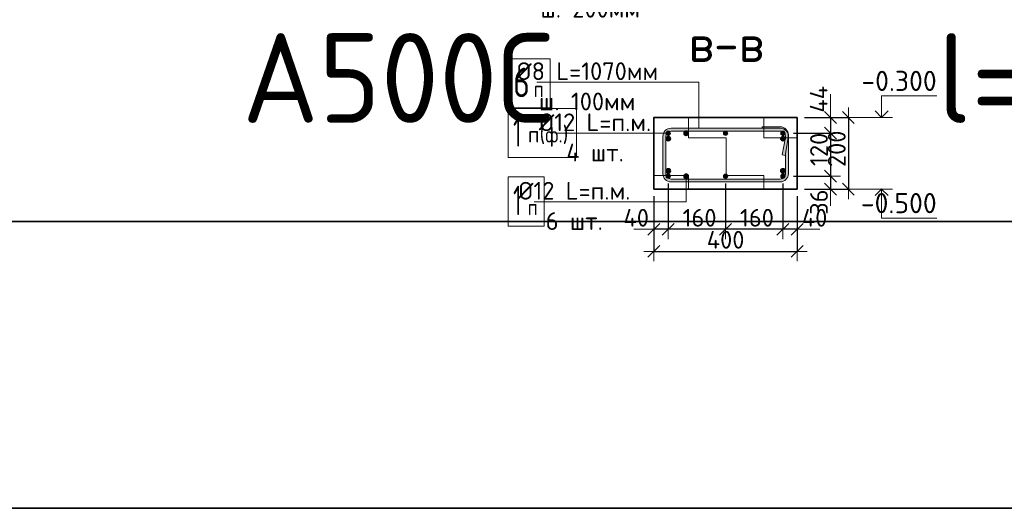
# Model space of a CAD drawing. Header units: metres. Extents: x -38 to 100, y -15 to 19.
# Tile 32 of 40: x 78.88 to 81.63, y 4.95 to 6.31. Entities that reach past the tile are written whole.
import ezdxf

# ---------------------------------------------------------------- set-up
doc = ezdxf.new("R2010")
doc.units = ezdxf.units.M
doc.header["$PDMODE"] = 65
doc.layers.add('XR$4$Размерная линия_ общее', color=7, linetype='Continuous', lineweight=13)
doc.layers.add('XR$4$Текст_ общее_1', color=7, linetype='Continuous', lineweight=13)
doc.styles.add('ISOCPEUR', font='txt')
doc.dimstyles.new('DIMSTYLE_26', dxfattribs={"dimtxt": 0.0495, "dimasz": 0.0555, "dimexe": 0, "dimexo": 0, "dimgap": 0.02475, "dimtad": 2, "dimdec": 0, "dimlfac": 1000, "dimrnd": 1, "dimzin": 12, "dimdsep": 46, "dimtxsty": 'ISOCPEUR', "dimblk1": 'ALL_ML_STRICH', "dimblk2": 'ALL_ML_STRICH', "dimsah": 1, "dimcen": 0, "dimclrd": 7, "dimclre": 256, "dimclrt": 7, "dimadec": 0, "dimazin": 0, "dimtfac": 1, "dimtdec": 0, "dimtix": 1, "dimtmove": 2, "dimatfit": 3, "dimfxl": 0, "dimtvp": 1.2, "dimtzin": 0, "dimlwd": 0, "dimlwe": -3, "dimarcsym": 0})
doc.dimstyles.new('DIMSTYLE_28', dxfattribs={"dimtxt": 0.0495, "dimasz": 0.0555, "dimexe": 0, "dimexo": 0, "dimgap": 0.02475, "dimtad": 2, "dimdec": 0, "dimlfac": 1000, "dimrnd": 1, "dimzin": 12, "dimdsep": 46, "dimtxsty": 'ISOCPEUR', "dimblk1": 'ALL_ML_STRICH', "dimblk2": 'ALL_ML_STRICH', "dimsah": 1, "dimcen": 0, "dimclrd": 7, "dimclre": 256, "dimclrt": 7, "dimadec": 0, "dimazin": 0, "dimtfac": 1, "dimtdec": 0, "dimtix": 1, "dimtmove": 2, "dimatfit": 3, "dimfxl": 0, "dimtzin": 0, "dimlwd": 0, "dimlwe": -3, "dimarcsym": 0})

# ---------------------------------------------------------------- blocks, each defined once
blk = doc.blocks.new('СЛОЖНЫЙ_ОБЪЕКТ_36')
at = {"color": 7, "linetype": 'Continuous', "lineweight": 13, "transparency": 33554687}
blk.add_line((81.3139, 5.8422), (81.2139, 5.8422), dxfattribs=at)
at = {"color": 7, "linetype": 'Continuous', "lineweight": 35, "transparency": 33554687}
blk.add_lwpolyline([(81.2658, 5.8241), (81.2839, 5.8422), (81.3021, 5.8241)], dxfattribs=at)
at = {"color": 7, "linetype": 'Continuous', "lineweight": 13, "transparency": 33554687}
blk.add_lwpolyline([(81.2839, 5.8422), (81.2839, 5.7612), (81.4374, 5.7612)], dxfattribs=at)
blk = doc.blocks.new('СЛОЖНЫЙ_ОБЪЕКТ_37')
at = {"color": 7, "linetype": 'Continuous', "lineweight": 13, "transparency": 33554687}
blk.add_line((81.3139, 6.0422), (81.2139, 6.0422), dxfattribs=at)
blk.add_lwpolyline([(81.2839, 6.0422), (81.2839, 6.1022), (81.4374, 6.1022)], dxfattribs=at)
at = {"color": 7, "linetype": 'Continuous', "lineweight": 35, "transparency": 33554687}
blk.add_lwpolyline([(81.2658, 6.0604), (81.2839, 6.0422), (81.3021, 6.0604)], dxfattribs=at)
blk = doc.blocks.new('СЛОЖНЫЙ_ОБЪЕКТ_56')
at = {"linetype": 'Continuous', "lineweight": 18, "true_color": 0xae9e9e, "transparency": 33554687}
blk.add_hatch(color=253, dxfattribs=at).paths.add_polyline_path([(81.0046, 6.0159), (81.0084, 6.0148), (81.0121, 6.0131), (81.0153, 6.0108), (81.0182, 6.008), (81.0205, 6.0047), (81.0222, 6.0011), (81.0232, 5.9972), (81.0237, 5.9922), (81.0217, 5.9983), (81.0195, 6.0022), (81.0167, 6.0056), (81.0132, 6.0084), (81.0093, 6.0105), (81.005, 6.0118), (81.0006, 6.0122), (80.9506, 6.0122), (80.9506, 6.0162), (81.0006, 6.0162)], flags=16)
h = blk.add_hatch(color=253, dxfattribs=at)
h.paths.add_polyline_path([(80.6966, 6.0122), (81.0006, 6.0122), (81.005, 6.0118), (81.0093, 6.0105), (81.0132, 6.0084), (81.0167, 6.0056), (81.0195, 6.0022), (81.0217, 5.9983), (81.023, 5.9941), (81.0236, 5.9897), (81.0232, 5.9852), (81.0236, 5.9872), (81.0236, 5.8852), (81.0232, 5.8812), (81.0222, 5.8774), (81.0205, 5.8737), (81.0182, 5.8704), (81.0153, 5.8676), (81.0121, 5.8653), (81.0084, 5.8636), (81.0046, 5.8626), (81.0006, 5.8622), (80.6966, 5.8622), (80.6926, 5.8626), (80.6887, 5.8636), (80.6851, 5.8653), (80.6818, 5.8676), (80.6789, 5.8704), (80.6766, 5.8737), (80.675, 5.8774), (80.6739, 5.8812), (80.6736, 5.8852), (80.6736, 5.9892), (80.6739, 5.9932), (80.675, 5.9971), (80.6766, 6.0007), (80.6789, 6.004), (80.6818, 6.0068), (80.6851, 6.0091), (80.6887, 6.0108), (80.6926, 6.0119)], flags=16)
h.paths.add_polyline_path([(80.6914, 5.8711), (80.694, 5.8704), (80.6966, 5.8702), (81.0006, 5.8702), (81.0032, 5.8704), (81.0057, 5.8711), (81.0081, 5.8722), (81.0102, 5.8737), (81.0121, 5.8756), (81.0136, 5.8777), (81.0147, 5.8801), (81.0153, 5.8826), (81.0156, 5.8852), (81.0156, 5.9418), (81.0145, 5.936), (81.0067, 5.9374), (81.0153, 5.9866), (81.0156, 5.9892), (81.0153, 5.9918), (81.0147, 5.9944), (81.0136, 5.9967), (81.0121, 5.9989), (81.0102, 6.0007), (81.0081, 6.0022), (81.0057, 6.0033), (81.0032, 6.004), (81.0006, 6.0042), (80.6966, 6.0042), (80.694, 6.004), (80.6914, 6.0033), (80.6891, 6.0022), (80.6869, 6.0007), (80.6851, 5.9989), (80.6836, 5.9967), (80.6825, 5.9944), (80.6818, 5.9918), (80.6816, 5.9892), (80.6816, 5.8852), (80.6818, 5.8826), (80.6825, 5.8801), (80.6836, 5.8777), (80.6851, 5.8756), (80.6869, 5.8737), (80.6891, 5.8722)])
at = {"color": 7, "linetype": 'Continuous', "lineweight": 18, "transparency": 33554687}
for p, q in [((80.9506, 6.0162), (81.0006, 6.0162)), ((80.9506, 6.0162), (80.9506, 6.0122)), ((80.6736, 5.9892), (80.6736, 5.8852)), ((80.6816, 5.9892), (80.6816, 5.8852)), ((80.6966, 6.0122), (81.0006, 6.0122)), ((80.6966, 6.0042), (81.0006, 6.0042)), ((81.0236, 5.9932), (81.0236, 5.8852)), ((81.0153, 5.9866), (81.0067, 5.9374)), ((81.0232, 5.9852), (81.0145, 5.936)), ((81.0145, 5.936), (81.0067, 5.9374)), ((81.0156, 5.9418), (81.0156, 5.8852)), ((80.6966, 5.8702), (81.0006, 5.8702)), ((80.6966, 5.8622), (81.0006, 5.8622))]:
    blk.add_line(p, q, dxfattribs=at)
for centre, radius, start, end in [((81.0006, 5.9932), 0.023, 0, 90), ((80.6966, 5.9892), 0.023, 90, 180), ((80.6966, 5.9892), 0.015, 90, 180), ((81.0006, 5.9892), 0.023, 350, 90), ((81.0006, 5.9892), 0.015, 0, 90), ((81.0006, 5.9892), 0.015, 350, 90), ((80.6966, 5.8852), 0.023, 180, 270), ((80.6966, 5.8852), 0.015, 180, 270), ((81.0006, 5.8852), 0.015, 270, 0), ((81.0006, 5.8852), 0.023, 270, 0)]:
    blk.add_arc(centre, radius, start, end, dxfattribs=at)
blk = doc.blocks.new('ALL_ML_STRICH')
at = {"color": 0, "linetype": 'ByBlock', "lineweight": -2}
for p, q in [((0, -0.5), (0, 0.5)), ((-1, 0), (0.5, 0)), ((-0.3, -0.3), (0.3, 0.3))]:
    blk.add_line(p, q, dxfattribs=at)
blk = doc.blocks.new('*D244')
at = {"layer": 'DEFPOINTS', "color": 7, "linetype": 'Continuous', "lineweight": 13, "transparency": 33554687}
for p in [(81.0486, 6.0422), (81.191, 6.0422), (81.0486, 5.8422)]:
    blk.add_point(p, dxfattribs=at)
at = {"layer": 'XR$4$Размерная линия_ общее', "color": 253, "linetype": 'Continuous', "lineweight": -2, "true_color": 0xa0a0a0, "transparency": 33554687}
for p, q in [((81.0686, 6.0422), (81.191, 6.0422)), ((81.0686, 5.8422), (81.191, 5.8422))]:
    blk.add_line(p, q, dxfattribs=at)
at = {"layer": 'XR$4$Размерная линия_ общее', "color": 7, "linetype": 'Continuous', "lineweight": -2, "transparency": 33554687}
blk.add_line((81.191, 6.0422), (81.191, 5.8422), dxfattribs=at)
at = {"layer": 'XR$4$Размерная линия_ общее', "color": 7, "linetype": 'Continuous', "lineweight": 13, "transparency": 33554687, "xscale": 0.0555, "yscale": 0.0555, "zscale": 0.0555}
for p, rotation in [((81.191, 6.0422), 90), ((81.191, 5.8422), 270)]:
    blk.add_blockref('ALL_ML_STRICH', p, dxfattribs=dict(at, rotation=rotation))
at = {"layer": 'XR$4$Размерная линия_ общее', "color": 7, "linetype": 'Continuous', "lineweight": 13, "transparency": 33554687, "insert": (81.1587, 5.9547), "char_height": 0.0495, "width": 0.1485, "attachment_point": 5, "rotation": 90, "style": 'ISOCPEUR'}
blk.add_mtext('\\A1;{200}', dxfattribs=at)
blk = doc.blocks.new('*D245')
at = {"layer": 'DEFPOINTS', "color": 7, "linetype": 'Continuous', "lineweight": 13, "transparency": 33554687}
for p in [(81.0486, 6.0422), (81.1413, 6.0422), (81.0181, 5.9982)]:
    blk.add_point(p, dxfattribs=at)
at = {"layer": 'XR$4$Размерная линия_ общее', "color": 253, "linetype": 'Continuous', "lineweight": -2, "true_color": 0xa0a0a0, "transparency": 33554687}
for p, q in [((81.0686, 6.0422), (81.1413, 6.0422)), ((81.0381, 5.9982), (81.1413, 5.9982))]:
    blk.add_line(p, q, dxfattribs=at)
at = {"layer": 'XR$4$Размерная линия_ общее', "color": 7, "linetype": 'Continuous', "lineweight": -2, "transparency": 33554687}
blk.add_line((81.1413, 6.0422), (81.1413, 5.9982), dxfattribs=at)
at = {"layer": 'XR$4$Размерная линия_ общее', "color": 7, "linetype": 'Continuous', "lineweight": 13, "transparency": 33554687, "xscale": 0.0555, "yscale": 0.0555, "zscale": 0.0555}
for p, rotation in [((81.1413, 6.0422), 90), ((81.1413, 5.9982), 270)]:
    blk.add_blockref('ALL_ML_STRICH', p, dxfattribs=dict(at, rotation=rotation))
at = {"layer": 'XR$4$Размерная линия_ общее', "color": 7, "linetype": 'Continuous', "lineweight": 13, "transparency": 33554687, "insert": (81.1083, 6.0928), "char_height": 0.0495, "width": 0.099, "attachment_point": 5, "rotation": 90, "style": 'ISOCPEUR'}
blk.add_mtext('\\A1;{44}', dxfattribs=at)
blk = doc.blocks.new('*D246')
at = {"layer": 'DEFPOINTS', "color": 7, "linetype": 'Continuous', "lineweight": 13, "transparency": 33554687}
for p in [(81.0181, 5.9982), (81.1413, 5.9982), (81.0181, 5.8782)]:
    blk.add_point(p, dxfattribs=at)
at = {"layer": 'XR$4$Размерная линия_ общее', "color": 253, "linetype": 'Continuous', "lineweight": -2, "true_color": 0xa0a0a0, "transparency": 33554687}
for p, q in [((81.0381, 5.9982), (81.1413, 5.9982)), ((81.0381, 5.8782), (81.1413, 5.8782))]:
    blk.add_line(p, q, dxfattribs=at)
at = {"layer": 'XR$4$Размерная линия_ общее', "color": 7, "linetype": 'Continuous', "lineweight": -2, "transparency": 33554687}
blk.add_line((81.1413, 5.9982), (81.1413, 5.8782), dxfattribs=at)
at = {"layer": 'XR$4$Размерная линия_ общее', "color": 7, "linetype": 'Continuous', "lineweight": 13, "transparency": 33554687, "xscale": 0.0555, "yscale": 0.0555, "zscale": 0.0555}
for p, rotation in [((81.1413, 5.9982), 90), ((81.1413, 5.8782), 270)]:
    blk.add_blockref('ALL_ML_STRICH', p, dxfattribs=dict(at, rotation=rotation))
at = {"layer": 'XR$4$Размерная линия_ общее', "color": 7, "linetype": 'Continuous', "lineweight": 13, "transparency": 33554687, "insert": (81.1091, 5.9531), "char_height": 0.0495, "width": 0.1485, "attachment_point": 5, "rotation": 90, "style": 'ISOCPEUR'}
blk.add_mtext('\\A1;{120}', dxfattribs=at)
blk = doc.blocks.new('*D247')
at = {"layer": 'DEFPOINTS', "color": 7, "linetype": 'Continuous', "lineweight": 13, "transparency": 33554687}
for p in [(81.0181, 5.8782), (81.1413, 5.8782), (81.0486, 5.8422)]:
    blk.add_point(p, dxfattribs=at)
at = {"layer": 'XR$4$Размерная линия_ общее', "color": 253, "linetype": 'Continuous', "lineweight": -2, "true_color": 0xa0a0a0, "transparency": 33554687}
for p, q in [((81.0381, 5.8782), (81.1413, 5.8782)), ((81.0686, 5.8422), (81.1413, 5.8422))]:
    blk.add_line(p, q, dxfattribs=at)
at = {"layer": 'XR$4$Размерная линия_ общее', "color": 7, "linetype": 'Continuous', "lineweight": -2, "transparency": 33554687}
blk.add_line((81.1413, 5.8782), (81.1413, 5.8422), dxfattribs=at)
at = {"layer": 'XR$4$Размерная линия_ общее', "color": 7, "linetype": 'Continuous', "lineweight": 13, "transparency": 33554687, "xscale": 0.0555, "yscale": 0.0555, "zscale": 0.0555}
for p, rotation in [((81.1413, 5.8782), 90), ((81.1413, 5.8422), 270)]:
    blk.add_blockref('ALL_ML_STRICH', p, dxfattribs=dict(at, rotation=rotation))
at = {"layer": 'XR$4$Размерная линия_ общее', "color": 7, "linetype": 'Continuous', "lineweight": 13, "transparency": 33554687, "insert": (81.1091, 5.8059), "char_height": 0.0495, "width": 0.099, "attachment_point": 5, "rotation": 90, "style": 'ISOCPEUR'}
blk.add_mtext('\\A1;{36}', dxfattribs=at)
blk = doc.blocks.new('*D248')
at = {"layer": 'DEFPOINTS', "color": 7, "linetype": 'Continuous', "lineweight": 13, "transparency": 33554687}
for p in [(80.6486, 5.8422), (81.0486, 5.8422), (80.6486, 5.6686)]:
    blk.add_point(p, dxfattribs=at)
at = {"layer": 'XR$4$Размерная линия_ общее', "color": 253, "linetype": 'Continuous', "lineweight": -2, "true_color": 0xa0a0a0, "transparency": 33554687}
for p, q in [((80.6486, 5.8222), (80.6486, 5.6686)), ((81.0486, 5.8222), (81.0486, 5.6686))]:
    blk.add_line(p, q, dxfattribs=at)
at = {"layer": 'XR$4$Размерная линия_ общее', "color": 7, "linetype": 'Continuous', "lineweight": -2, "transparency": 33554687}
blk.add_line((80.6486, 5.6686), (81.0486, 5.6686), dxfattribs=at)
at = {"layer": 'XR$4$Размерная линия_ общее', "color": 7, "linetype": 'Continuous', "lineweight": 13, "transparency": 33554687, "xscale": 0.0555, "yscale": 0.0555, "zscale": 0.0555, "rotation": 180}
blk.add_blockref('ALL_ML_STRICH', (80.6486, 5.6686), dxfattribs=at)
at = {"layer": 'XR$4$Размерная линия_ общее', "color": 7, "linetype": 'Continuous', "lineweight": 13, "transparency": 33554687, "xscale": 0.0555, "yscale": 0.0555, "zscale": 0.0555}
blk.add_blockref('ALL_ML_STRICH', (81.0486, 5.6686), dxfattribs=at)
at = {"layer": 'XR$4$Размерная линия_ общее', "color": 7, "linetype": 'Continuous', "lineweight": 13, "transparency": 33554687, "insert": (80.8486, 5.7009), "char_height": 0.0495, "width": 0.1485, "attachment_point": 5, "style": 'ISOCPEUR'}
blk.add_mtext('\\A1;{400}', dxfattribs=at)
blk = doc.blocks.new('*D249')
at = {"layer": 'DEFPOINTS', "color": 7, "linetype": 'Continuous', "lineweight": 13, "transparency": 33554687}
for p in [(81.0086, 5.8782), (81.0486, 5.8422), (81.0486, 5.7301)]:
    blk.add_point(p, dxfattribs=at)
at = {"layer": 'XR$4$Размерная линия_ общее', "color": 253, "linetype": 'Continuous', "lineweight": -2, "true_color": 0xa0a0a0, "transparency": 33554687}
for p, q in [((81.0086, 5.8582), (81.0086, 5.7301)), ((81.0486, 5.8222), (81.0486, 5.7301))]:
    blk.add_line(p, q, dxfattribs=at)
at = {"layer": 'XR$4$Размерная линия_ общее', "color": 7, "linetype": 'Continuous', "lineweight": -2, "transparency": 33554687}
blk.add_line((81.0486, 5.7301), (81.0086, 5.7301), dxfattribs=at)
at = {"layer": 'XR$4$Размерная линия_ общее', "color": 7, "linetype": 'Continuous', "lineweight": 13, "transparency": 33554687, "xscale": 0.0555, "yscale": 0.0555, "zscale": 0.0555}
for p, rotation in [((81.0086, 5.7301), 180), ((81.0486, 5.7301), 360)]:
    blk.add_blockref('ALL_ML_STRICH', p, dxfattribs=dict(at, rotation=rotation))
at = {"layer": 'XR$4$Размерная линия_ общее', "color": 7, "linetype": 'Continuous', "lineweight": 13, "transparency": 33554687, "insert": (81.0968, 5.7623), "char_height": 0.0495, "width": 0.099, "attachment_point": 5, "style": 'ISOCPEUR'}
blk.add_mtext('\\A1;{40}', dxfattribs=at)
blk = doc.blocks.new('*D250')
at = {"layer": 'DEFPOINTS', "color": 7, "linetype": 'Continuous', "lineweight": 13, "transparency": 33554687}
for p in [(80.8486, 5.8782), (81.0086, 5.8782), (81.0086, 5.7301)]:
    blk.add_point(p, dxfattribs=at)
at = {"layer": 'XR$4$Размерная линия_ общее', "color": 253, "linetype": 'Continuous', "lineweight": -2, "true_color": 0xa0a0a0, "transparency": 33554687}
for p, q in [((80.8486, 5.8582), (80.8486, 5.7301)), ((81.0086, 5.8582), (81.0086, 5.7301))]:
    blk.add_line(p, q, dxfattribs=at)
at = {"layer": 'XR$4$Размерная линия_ общее', "color": 7, "linetype": 'Continuous', "lineweight": -2, "transparency": 33554687}
blk.add_line((81.0086, 5.7301), (80.8486, 5.7301), dxfattribs=at)
at = {"layer": 'XR$4$Размерная линия_ общее', "color": 7, "linetype": 'Continuous', "lineweight": 13, "transparency": 33554687, "xscale": 0.0555, "yscale": 0.0555, "zscale": 0.0555}
for p, rotation in [((80.8486, 5.7301), 180), ((81.0086, 5.7301), 360)]:
    blk.add_blockref('ALL_ML_STRICH', p, dxfattribs=dict(at, rotation=rotation))
at = {"layer": 'XR$4$Размерная линия_ общее', "color": 7, "linetype": 'Continuous', "lineweight": 13, "transparency": 33554687, "insert": (80.936, 5.7623), "char_height": 0.0495, "width": 0.1485, "attachment_point": 5, "style": 'ISOCPEUR'}
blk.add_mtext('\\A1;{160}', dxfattribs=at)
blk = doc.blocks.new('*D251')
at = {"layer": 'DEFPOINTS', "color": 7, "linetype": 'Continuous', "lineweight": 13, "transparency": 33554687}
for p in [(80.6886, 5.8782), (80.8486, 5.8782), (80.8486, 5.7301)]:
    blk.add_point(p, dxfattribs=at)
at = {"layer": 'XR$4$Размерная линия_ общее', "color": 253, "linetype": 'Continuous', "lineweight": -2, "true_color": 0xa0a0a0, "transparency": 33554687}
for p, q in [((80.6886, 5.8582), (80.6886, 5.7301)), ((80.8486, 5.8582), (80.8486, 5.7301))]:
    blk.add_line(p, q, dxfattribs=at)
at = {"layer": 'XR$4$Размерная линия_ общее', "color": 7, "linetype": 'Continuous', "lineweight": -2, "transparency": 33554687}
blk.add_line((80.8486, 5.7301), (80.6886, 5.7301), dxfattribs=at)
at = {"layer": 'XR$4$Размерная линия_ общее', "color": 7, "linetype": 'Continuous', "lineweight": 13, "transparency": 33554687, "xscale": 0.0555, "yscale": 0.0555, "zscale": 0.0555}
for p, rotation in [((80.6886, 5.7301), 180), ((80.8486, 5.7301), 360)]:
    blk.add_blockref('ALL_ML_STRICH', p, dxfattribs=dict(at, rotation=rotation))
at = {"layer": 'XR$4$Размерная линия_ общее', "color": 7, "linetype": 'Continuous', "lineweight": 13, "transparency": 33554687, "insert": (80.776, 5.7623), "char_height": 0.0495, "width": 0.1485, "attachment_point": 5, "style": 'ISOCPEUR'}
blk.add_mtext('\\A1;{160}', dxfattribs=at)
blk = doc.blocks.new('*D252')
at = {"layer": 'DEFPOINTS', "color": 7, "linetype": 'Continuous', "lineweight": 13, "transparency": 33554687}
for p in [(80.6886, 5.8782), (80.6486, 5.8422), (80.6886, 5.7301)]:
    blk.add_point(p, dxfattribs=at)
at = {"layer": 'XR$4$Размерная линия_ общее', "color": 253, "linetype": 'Continuous', "lineweight": -2, "true_color": 0xa0a0a0, "transparency": 33554687}
for p, q in [((80.6886, 5.8582), (80.6886, 5.7301)), ((80.6486, 5.8222), (80.6486, 5.7301))]:
    blk.add_line(p, q, dxfattribs=at)
at = {"layer": 'XR$4$Размерная линия_ общее', "color": 7, "linetype": 'Continuous', "lineweight": -2, "transparency": 33554687}
blk.add_line((80.6886, 5.7301), (80.6486, 5.7301), dxfattribs=at)
at = {"layer": 'XR$4$Размерная линия_ общее', "color": 7, "linetype": 'Continuous', "lineweight": 13, "transparency": 33554687, "xscale": 0.0555, "yscale": 0.0555, "zscale": 0.0555}
for p, rotation in [((80.6486, 5.7301), 180), ((80.6886, 5.7301), 360)]:
    blk.add_blockref('ALL_ML_STRICH', p, dxfattribs=dict(at, rotation=rotation))
at = {"layer": 'XR$4$Размерная линия_ общее', "color": 7, "linetype": 'Continuous', "lineweight": 13, "transparency": 33554687, "insert": (80.5993, 5.7623), "char_height": 0.0495, "width": 0.099, "attachment_point": 5, "style": 'ISOCPEUR'}
blk.add_mtext('\\A1;{40}', dxfattribs=at)

msp = doc.modelspace()

# ---------------------------------------------------------------- hatches: boundary and pattern name
at = {"linetype": 'Continuous', "lineweight": 13, "transparency": 33554687}
h = msp.add_hatch(dxfattribs=at)
h.set_pattern_fill('____', scale=0.105, style=0, pattern_type=2)
h.set_pattern_definition([(0, (0.21, 0.21), (0.105, 0.105), [0.105, -0.105]), (90, (0.21, 0.21), (-0.105, 0.105), [0.105, -0.105])])
h.paths.add_polyline_path([(80.6486, 6.0422), (80.6486, 5.8422), (81.0486, 5.8422), (81.0486, 6.0422)], flags=0)
for color, points in [(7, [(80.6899, 6.0041), (80.6872, 6.0041), (80.6848, 6.0029), (80.6832, 6.0008), (80.6826, 5.9982), (80.6832, 5.9956), (80.6848, 5.9935), (80.6872, 5.9924), (80.6899, 5.9924), (80.6923, 5.9935), (80.694, 5.9956), (80.6946, 5.9982), (80.694, 6.0008), (80.6923, 6.0029)]), (250, [(80.6828, 5.9848), (80.6826, 5.9832), (80.6828, 5.9817), (80.6834, 5.9802), (80.6843, 5.979), (80.6856, 5.978), (80.687, 5.9774), (80.6886, 5.9772), (80.6901, 5.9774), (80.6916, 5.978), (80.6928, 5.979), (80.6938, 5.9802), (80.6944, 5.9817), (80.6946, 5.9832), (80.6944, 5.9848), (80.6938, 5.9862), (80.6928, 5.9875), (80.6916, 5.9884), (80.6901, 5.989), (80.6886, 5.9892), (80.687, 5.989), (80.6856, 5.9884), (80.6843, 5.9875), (80.6834, 5.9862)]), (250, [(80.7328, 5.9998), (80.7326, 5.9982), (80.7328, 5.9967), (80.7334, 5.9952), (80.7343, 5.994), (80.7356, 5.993), (80.737, 5.9924), (80.7386, 5.9922), (80.7401, 5.9924), (80.7416, 5.993), (80.7428, 5.994), (80.7438, 5.9952), (80.7444, 5.9967), (80.7446, 5.9982), (80.7444, 5.9998), (80.7438, 6.0012), (80.7428, 6.0025), (80.7416, 6.0034), (80.7401, 6.004), (80.7386, 6.0042), (80.737, 6.004), (80.7356, 6.0034), (80.7343, 6.0025), (80.7334, 6.0012)]), (250, [(80.6828, 5.8948), (80.6826, 5.8932), (80.6828, 5.8917), (80.6834, 5.8902), (80.6843, 5.889), (80.6856, 5.888), (80.687, 5.8874), (80.6886, 5.8872), (80.6901, 5.8874), (80.6916, 5.888), (80.6928, 5.889), (80.6938, 5.8902), (80.6944, 5.8917), (80.6946, 5.8932), (80.6944, 5.8948), (80.6938, 5.8962), (80.6928, 5.8975), (80.6916, 5.8984), (80.6901, 5.899), (80.6886, 5.8992), (80.687, 5.899), (80.6856, 5.8984), (80.6843, 5.8975), (80.6834, 5.8962)]), (7, [(80.6899, 5.8841), (80.6872, 5.8841), (80.6848, 5.8829), (80.6832, 5.8808), (80.6826, 5.8782), (80.6832, 5.8756), (80.6848, 5.8735), (80.6872, 5.8724), (80.6899, 5.8724), (80.6923, 5.8735), (80.694, 5.8756), (80.6946, 5.8782), (80.694, 5.8808), (80.6923, 5.8829)]), (250, [(80.7328, 5.8798), (80.7326, 5.8782), (80.7328, 5.8767), (80.7334, 5.8752), (80.7343, 5.874), (80.7356, 5.873), (80.737, 5.8724), (80.7386, 5.8722), (80.7401, 5.8724), (80.7416, 5.873), (80.7428, 5.874), (80.7438, 5.8752), (80.7444, 5.8767), (80.7446, 5.8782), (80.7444, 5.8798), (80.7438, 5.8812), (80.7428, 5.8825), (80.7416, 5.8834), (80.7401, 5.884), (80.7386, 5.8842), (80.737, 5.884), (80.7356, 5.8834), (80.7343, 5.8825), (80.7334, 5.8812)])]:
    msp.add_hatch(color=color, dxfattribs=at).paths.add_polyline_path(points)
for color, points in [(7, [(80.8472, 6.0041), (80.8499, 6.0041), (80.8523, 6.0029), (80.854, 6.0008), (80.8546, 5.9982), (80.854, 5.9956), (80.8523, 5.9935), (80.8499, 5.9924), (80.8472, 5.9924), (80.8448, 5.9935), (80.8432, 5.9956), (80.8426, 5.9982), (80.8432, 6.0008), (80.8448, 6.0029)]), (7, [(81.0072, 6.0041), (81.0099, 6.0041), (81.0123, 6.0029), (81.014, 6.0008), (81.0146, 5.9982), (81.014, 5.9956), (81.0123, 5.9935), (81.0099, 5.9924), (81.0072, 5.9924), (81.0048, 5.9935), (81.0032, 5.9956), (81.0026, 5.9982), (81.0032, 6.0008), (81.0048, 6.0029)]), (250, [(81.0144, 5.9848), (81.0146, 5.9832), (81.0144, 5.9817), (81.0138, 5.9802), (81.0128, 5.979), (81.0116, 5.978), (81.0101, 5.9774), (81.0086, 5.9772), (81.007, 5.9774), (81.0056, 5.978), (81.0043, 5.979), (81.0034, 5.9802), (81.0028, 5.9817), (81.0026, 5.9832), (81.0028, 5.9848), (81.0034, 5.9862), (81.0043, 5.9875), (81.0056, 5.9884), (81.007, 5.989), (81.0086, 5.9892), (81.0101, 5.989), (81.0116, 5.9884), (81.0128, 5.9875), (81.0138, 5.9862)]), (7, [(80.8472, 5.8841), (80.8499, 5.8841), (80.8523, 5.8829), (80.854, 5.8808), (80.8546, 5.8782), (80.854, 5.8756), (80.8523, 5.8735), (80.8499, 5.8724), (80.8472, 5.8724), (80.8448, 5.8735), (80.8432, 5.8756), (80.8426, 5.8782), (80.8432, 5.8808), (80.8448, 5.8829)]), (250, [(81.0144, 5.8948), (81.0146, 5.8932), (81.0144, 5.8917), (81.0138, 5.8902), (81.0128, 5.889), (81.0116, 5.888), (81.0101, 5.8874), (81.0086, 5.8872), (81.007, 5.8874), (81.0056, 5.888), (81.0043, 5.889), (81.0034, 5.8902), (81.0028, 5.8917), (81.0026, 5.8932), (81.0028, 5.8948), (81.0034, 5.8962), (81.0043, 5.8975), (81.0056, 5.8984), (81.007, 5.899), (81.0086, 5.8992), (81.0101, 5.899), (81.0116, 5.8984), (81.0128, 5.8975), (81.0138, 5.8962)]), (7, [(81.0072, 5.8841), (81.0099, 5.8841), (81.0123, 5.8829), (81.014, 5.8808), (81.0146, 5.8782), (81.014, 5.8756), (81.0123, 5.8735), (81.0099, 5.8724), (81.0072, 5.8724), (81.0048, 5.8735), (81.0032, 5.8756), (81.0026, 5.8782), (81.0032, 5.8808), (81.0048, 5.8829)])]:
    msp.add_hatch(color=color, dxfattribs=at).paths.add_polyline_path(points, flags=16)

# ---------------------------------------------------------------- linework, layer by layer
at = {"color": 7, "linetype": 'Continuous', "lineweight": 13, "transparency": 33554687}
for p, q in [((81.1413, 6.0422), (81.1413, 6.1072)), ((81.1413, 5.8422), (81.1413, 5.7952)), ((88.0842, 5.7519), (69.5842, 5.7519)), ((80.6486, 5.7301), (80.5926, 5.7301)), ((81.0486, 5.7301), (81.1116, 5.7301))]:
    msp.add_line(p, q, dxfattribs=at)
at = {"color": 7, "linetype": 'Continuous', "lineweight": 35, "transparency": 33554687}
for p, q in [((81.0486, 6.0422), (81.0486, 5.8422)), ((80.6486, 5.8422), (81.0486, 5.8422)), ((69.5842, 5.7519), (88.0842, 5.7519)), ((69.5842, 4.9519), (88.0842, 4.9519))]:
    msp.add_line(p, q, dxfattribs=at)
at = {"color": 7, "linetype": 'Continuous', "lineweight": 13, "transparency": 33554687}
msp.add_lwpolyline([(80.3222, 6.1407), (80.7737, 6.1407), (80.7737, 6.0112)], dxfattribs=at)
at = {"color": 7, "linetype": 'Continuous', "lineweight": 35, "transparency": 33554687}
msp.add_lwpolyline([(81.0486, 6.0422), (80.6486, 6.0422), (80.6486, 5.8422)], dxfattribs=at)
at = {"color": 7, "linetype": 'Continuous', "lineweight": 18, "transparency": 33554687}
for centre in [(80.6886, 5.9982), (80.8486, 5.9982), (81.0086, 5.9982), (80.6886, 5.8782), (80.8486, 5.8782), (81.0086, 5.8782)]:
    msp.add_circle(centre, 0.006, dxfattribs=at)
at = {"color": 7, "linetype": 'Continuous', "lineweight": 35, "transparency": 33554687}
for centre in [(80.6886, 5.9832), (80.7386, 5.9982), (81.0086, 5.9832), (80.6886, 5.8932), (80.7386, 5.8782), (81.0086, 5.8932)]:
    msp.add_circle(centre, 0.006, dxfattribs=at)
at = {"layer": 'XR$4$Текст_ общее_1', "color": 7, "linetype": 'Continuous', "lineweight": 13, "transparency": 33554687}
for points in [[(80.2422, 6.0685), (80.359, 6.0685), (80.359, 6.206), (80.2422, 6.206), (80.2422, 6.0685)], [(80.2422, 5.93), (80.4325, 5.93), (80.4325, 6.0675), (80.2422, 6.0675), (80.2422, 5.93)], [(80.6886, 5.9982), (80.604, 5.9982), (80.3725, 5.9982)], [(80.7386, 5.8782), (80.7386, 5.8072), (80.3145, 5.8072)], [(80.2422, 5.739), (80.3425, 5.739), (80.3425, 5.8765), (80.2422, 5.8765), (80.2422, 5.739)]]:
    msp.add_lwpolyline(points, dxfattribs=at)

# ---------------------------------------------------------------- block references
at = {"color": 7, "linetype": 'Continuous', "lineweight": 35, "transparency": 33554687}
for name in ['СЛОЖНЫЙ_ОБЪЕКТ_37', 'СЛОЖНЫЙ_ОБЪЕКТ_36']:
    msp.add_blockref(name, (0, 0), dxfattribs=at)
at = {"color": 7, "linetype": 'Continuous', "lineweight": 18, "transparency": 33554687}
msp.add_blockref('СЛОЖНЫЙ_ОБЪЕКТ_56', (0, 0), dxfattribs=at)

# ---------------------------------------------------------------- texts
at = {"color": 7, "linetype": 'Continuous', "lineweight": 13, "transparency": 33554687, "char_height": 0.0495, "attachment_point": 2, "line_spacing_factor": 1.024096}
for s, insert, width in [('\\A1;{\\fISOCPEUR|i0|b0;\\H0.049500;\\W1.000000;\\C7;Ø12 L=1310мм}\\P{\\fISOCPEUR|i0|b0;\\H0.049500;\\W1.000000;\\C7;ш. 200мм}\\P', (80.471, 6.4547), 0.424091), ('\\A1;{\\fISOCPEUR|i0|b0;\\H0.049500;\\W1.000000;\\C7;Ø8 L=1070мм}\\P{\\fISOCPEUR|i0|b0;\\H0.049500;\\W1.000000;\\C7;ш. 100мм}\\P', (80.4626, 6.1959), 0.409241), ('\\A1;{\\fISOCPEUR|i0|b0;\\H0.049500;\\W1.000000;\\C7;Ø12 L=п.м.}\\P{\\fISOCPEUR|i0|b0;\\H0.049500;\\W1.000000;\\C7;4 шт.}\\P', (80.4845, 6.0534), 0.330041), ('\\A1;{\\fISOCPEUR|i0|b0;\\H0.049500;\\W1.000000;\\C7;Ø12 L=п.м.}\\P{\\fISOCPEUR|i0|b0;\\H0.049500;\\W1.000000;\\C7;6 шт.}\\P', (80.4265, 5.8624), 0.330041)]:
    msp.add_mtext(s, dxfattribs=dict(at, insert=insert, width=width))
at = {"color": 7, "linetype": 'Continuous', "lineweight": 35, "transparency": 33554687, "char_height": 0.25, "attachment_point": 7, "style": 'ISOCPEUR'}
for s, insert, width in [('\\W0.97;l=3900 мм', (81.4392, 6.0269), 1.64508), ('\\W0.95;А500С', (79.5002, 6.0269), 1.042909)]:
    msp.add_mtext(s, dxfattribs=dict(at, insert=insert, width=width))
at = {"color": 7, "linetype": 'Continuous', "lineweight": 50, "transparency": 33554687, "insert": (80.8507, 6.2477), "char_height": 0.10125, "width": 0.258848, "attachment_point": 5, "style": 'ISOCPEUR'}
msp.add_mtext('\\A1;{\\fISOCPEUR|i0|b0;\\H0.101250;\\W1.000000;\\C7;в-в}\\P', dxfattribs=at)
at = {"color": 7, "linetype": 'Continuous', "lineweight": 13, "transparency": 33554687, "char_height": 0.05625, "width": 0.240469, "attachment_point": 9, "style": 'ISOCPEUR'}
for s, insert in [('\\A1;{\\fISOCPEUR|i0|b0;\\H0.056250;\\W1.000000;\\C7;-0.300}\\P', (81.4374, 6.116)), ('\\A1;{\\fISOCPEUR|i0|b0;\\H0.056250;\\W1.000000;\\C7;-0.500}\\P', (81.4374, 5.775))]:
    msp.add_mtext(s, dxfattribs=dict(at, insert=insert))
at = {"layer": 'XR$4$Текст_ общее_1', "color": 7, "linetype": 'Continuous', "lineweight": 13, "transparency": 33554687, "attachment_point": 7, "style": 'ISOCPEUR'}
for s, insert, char_height, width in [('\\W0.78;6', (80.256, 6.0988), 0.0825, 0.089762), ('\\W0.78;п', (80.3137, 6.0988), 0.045, 0.048961)]:
    msp.add_mtext(s, dxfattribs=dict(at, insert=insert, char_height=char_height, width=width))
at = {"layer": 'XR$4$Текст_ общее_1', "color": 7, "linetype": 'Continuous', "lineweight": 13, "transparency": 33554687, "attachment_point": 7, "rotation": 0, "style": 'ISOCPEUR'}
for s, insert, char_height, width in [('\\W0.56;1', (80.256, 5.9603), 0.0825, 0.064167), ('\\W0.93;п(ф.)', (80.2972, 5.9603), 0.045, 0.14237), ('\\W0.56;1', (80.256, 5.7693), 0.0825, 0.064167), ('\\W0.78;п', (80.2972, 5.7693), 0.045, 0.048961)]:
    msp.add_mtext(s, dxfattribs=dict(at, insert=insert, char_height=char_height, width=width))

# ---------------------------------------------------------------- dimensions: what is measured, and where the dimension line sits
at = {"layer": 'XR$4$Размерная линия_ общее', "color": 7, "linetype": 'Continuous', "lineweight": 13, "transparency": 33554687}
for base, p1, p2, angle, dimstyle, picture, middle in [((81.1413, 5.9982), (81.0686, 6.0422), (81.0381, 5.9982), 270, 'DIMSTYLE_26', '*D245', (81.1083, 6.0928)), ((81.191, 5.8422), (81.0686, 6.0422), (81.0686, 5.8422), 270, 'DIMSTYLE_28', '*D244', (81.1587, 5.9547)), ((81.1413, 5.8782), (81.0381, 5.9982), (81.0381, 5.8782), 270, 'DIMSTYLE_26', '*D246', (81.1091, 5.9531)), ((81.1413, 5.8422), (81.0381, 5.8782), (81.0686, 5.8422), 270, 'DIMSTYLE_26', '*D247', (81.1091, 5.8059)), ((80.6486, 5.7301), (80.6886, 5.8582), (80.6486, 5.8222), 180, 'DIMSTYLE_26', '*D252', (80.5993, 5.7623)), ((80.6886, 5.7301), (80.8486, 5.8582), (80.6886, 5.8582), 180, 'DIMSTYLE_28', '*D251', (80.776, 5.7623)), ((80.8486, 5.7301), (81.0086, 5.8582), (80.8486, 5.8582), 180, 'DIMSTYLE_28', '*D250', (80.936, 5.7623)), ((81.0086, 5.7301), (81.0486, 5.8222), (81.0086, 5.8582), 180, 'DIMSTYLE_26', '*D249', (81.0968, 5.7623))]:
    dim = msp.add_linear_dim(base=base, p1=p1, p2=p2, angle=angle, dimstyle=dimstyle, override={"dimpost": '<>', "dimclrd": 7, "dimclre": 253, "dimclrt": 7, "dimlwd": 0, "dimlwe": 65533}, dxfattribs=at)
    dim.commit()
    dim.dimension.update_dxf_attribs({"geometry": picture, "text_midpoint": middle, "dimtype": 160})
dim = msp.add_linear_dim(base=(81.0486, 5.6686), p1=(80.6486, 5.8222), p2=(81.0486, 5.8222), dimstyle='DIMSTYLE_28', override={"dimpost": '<>', "dimclrd": 7, "dimclre": 253, "dimclrt": 7, "dimlwd": 0, "dimlwe": 65533}, dxfattribs=at)
dim.commit()
dim.dimension.update_dxf_attribs({"geometry": '*D248', "text_midpoint": (80.8486, 5.7009), "dimtype": 160})

doc.saveas('drawing.dxf')
